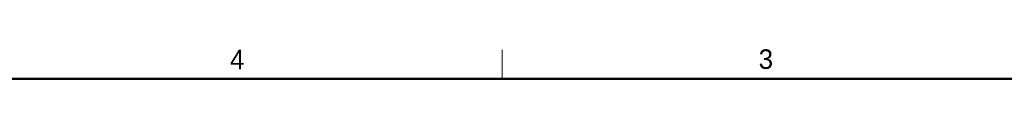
# Paper-space layout 'Sheet2' of a CAD drawing. Header units: millimetres. Extents: x 0 to 844, y -2 to 552.
# Tile 26 of 27: x 441 to 643, y 546 to 552. Entities that reach past the tile are written whole.
import ezdxf

# ---------------------------------------------------------------- set-up
doc = ezdxf.new("R2010")
doc.units = ezdxf.units.MM
doc.styles.add('SLDTEXTSTYLE2', font='ARIAL.TTF', dxfattribs={"width": 0.948})

psp = doc.layouts.new('Sheet2')

# ---------------------------------------------------------------- linework, layer by layer
at = {"color": 7, "linetype": 'Continuous', "lineweight": 18}
psp.add_line((539.75, 546.1), (539.75, 552.1), dxfattribs=at)
at = {"color": 7, "linetype": 'Continuous', "lineweight": 50}
psp.add_line((25.4, 546.1), (838.2, 546.1), dxfattribs=at)

# ---------------------------------------------------------------- texts
at = {"color": 7, "linetype": 'Continuous', "lineweight": 0, "char_height": 4, "attachment_point": 2, "style": 'SLDTEXTSTYLE2'}
for s, insert in [('4', (485.530564, 552.092501)), ('4', (485.530564, 552.092501)), ('3', (593.779731, 552.164066)), ('3', (593.779731, 552.164066))]:
    psp.add_mtext(s, dxfattribs=dict(at, insert=insert))

doc.saveas('drawing.dxf')
